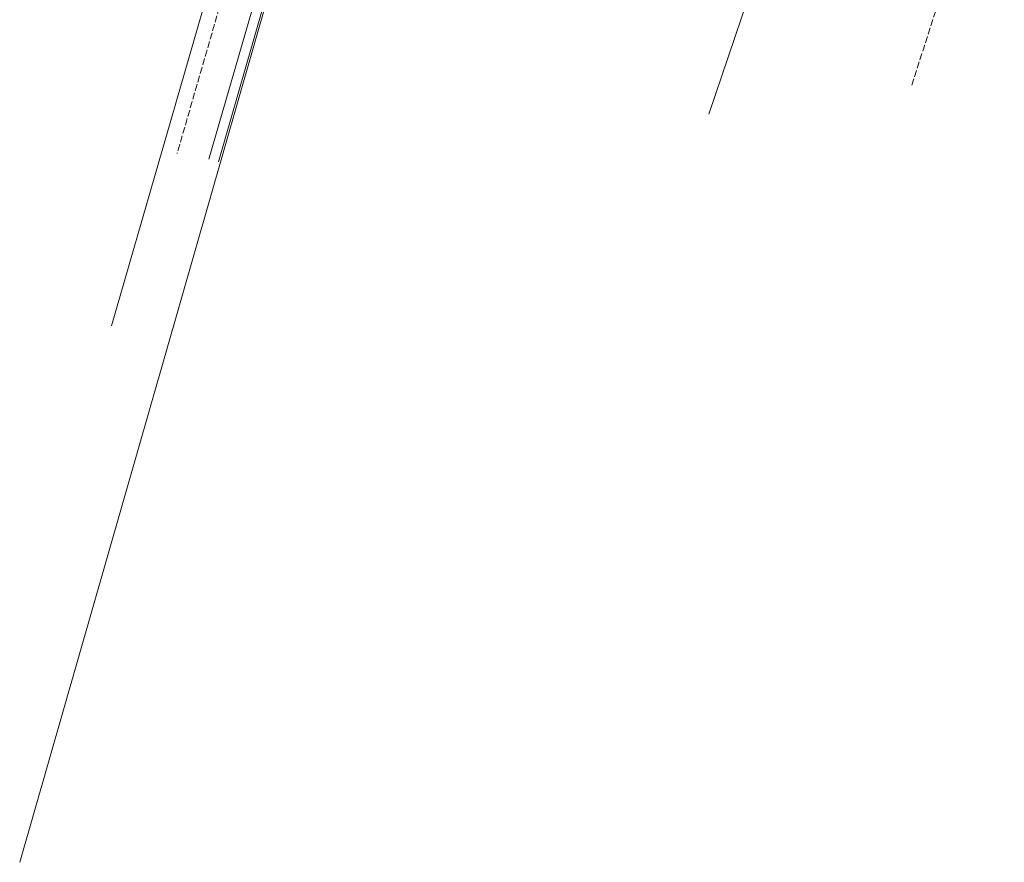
# Model space of a CAD drawing. Header units: metres. Extents: x 6578771 to 6579176, y 5823446 to 5823990.
# Tile 1 of 13: x 6578894 to 6579115, y 5823446 to 5823635. Entities that reach past the tile are written whole.
import ezdxf

# ---------------------------------------------------------------- set-up
doc = ezdxf.new("R2010")
doc.units = ezdxf.units.M
doc.header["$MEASUREMENT"] = 0
for name, pattern in [('1_OTKJ', [2, 1.5, -0.5]), ('1_OTKR', [0]), ('GDE', [0]), ('GUK', [2, 1.5, -0.5])]:
    doc.linetypes.add(name, pattern=pattern)
for name, color, linetype, lineweight in [('Dzialki', 7, 'GDE', 18), ('Kontury', 3, 'GUK', 18), ('OTK_L_0', 7, '1_OTKJ', 18), ('OTK_L_5', 7, 'CONTINUOUS', 18)]:
    doc.layers.add(name, color=color, linetype=linetype, lineweight=lineweight)

msp = doc.modelspace()

# ---------------------------------------------------------------- linework, layer by layer
at = {"layer": 'Dzialki'}
for p, q in [((6579048.31, 5823613.69), (6579110.76, 5823797.73)), ((6578956.55, 5823712.32), (6578914.4, 5823566.24)), ((6578968.13, 5823705.17), (6578893.82, 5823446.01))]:
    msp.add_line(p, q, dxfattribs=at)
at = {"layer": 'Kontury'}
msp.add_line((6579093.82, 5823620.14), (6579114.58, 5823684.44), dxfattribs=at)
at = {"layer": 'OTK_L_0', "linetype": '1_OTKJ'}
msp.add_line((6578954.75, 5823693.35), (6578929.12, 5823604.86), dxfattribs=at)
at = {"layer": 'OTK_L_5', "linetype": '1_OTKR'}
for p, q in [((6578962.16, 5823693.21), (6578936.24, 5823603.57)), ((6578938.41, 5823602.99), (6578964.28, 5823693.09))]:
    msp.add_line(p, q, dxfattribs=at)

doc.saveas('drawing.dxf')
